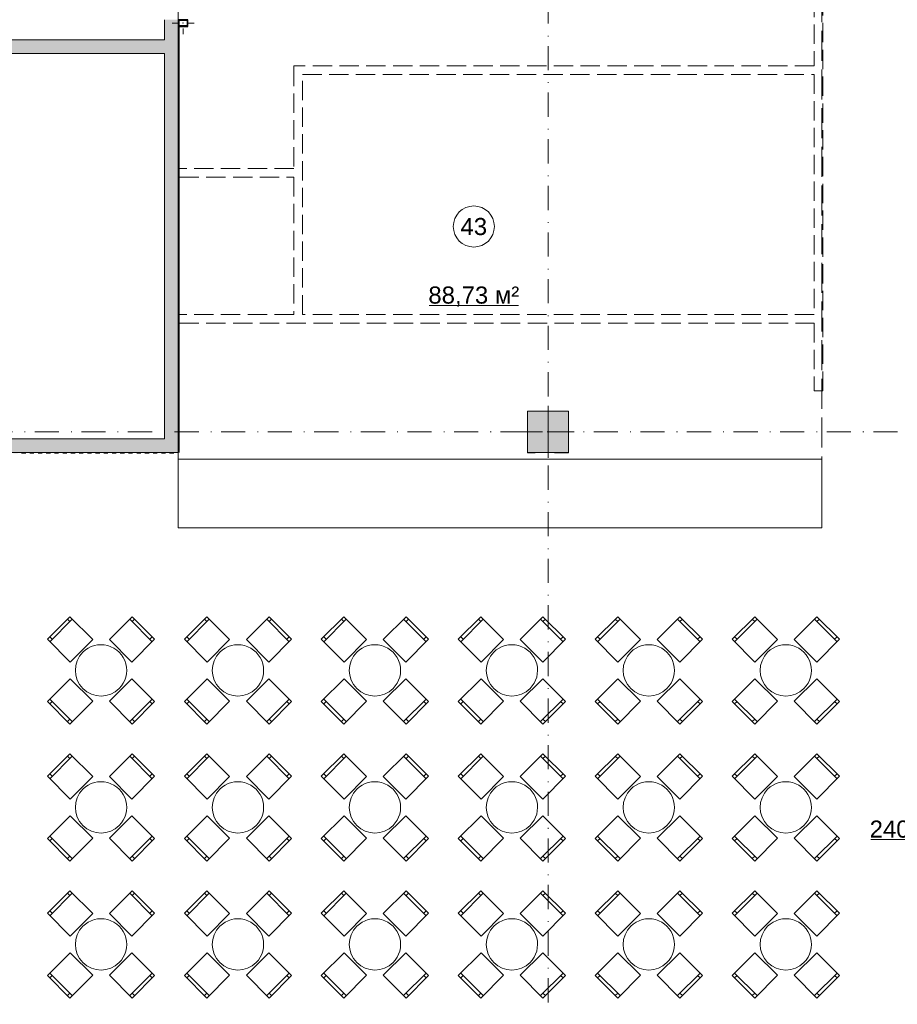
# Model space of a CAD drawing. Header units: millimetres. Extents: x 0 to 1184, y 0 to 836.
# Tile 71 of 86: x 184 to 313, y 546 to 690. Entities that reach past the tile are written whole.
import ezdxf
from ezdxf.xclip import XClip

# ---------------------------------------------------------------- set-up
doc = ezdxf.new("R2010")
doc.units = ezdxf.units.MM
doc.header["$MEASUREMENT"] = 0
doc.header["$XCLIPFRAME"] = 0
for name, pattern in [('Невидимая', [3.912222, 2.822222, -1.09]), ('Штриховая', [5.644444, 2.822222, -2.822222]), ('Штрихпунктирная', [6.702778, 3.527778, -1.763889, 0, -1.411111])]:
    doc.linetypes.add(name, pattern=pattern)
for name, color, linetype in [('Интерьер - конструкции мебели', 7, 'Continuous'), ('Интерьер - Мебель', 7, 'Continuous'), ('Конструктив - ГКЛ', 7, 'Continuous'), ('Конструктив - Колонны', 7, 'Continuous'), ('Конструктив - стены бассейнов жб нов', 7, 'Continuous'), ('Конструктив - Стены Блок 200 нов', 7, 'Continuous'), ('Конструктив - Стены Внутр сущ.', 7, 'Continuous'), ('УЛИЦА_Стойки стропильные', 7, 'Continuous'), ('Элемент Модели - Зона', 7, 'Continuous'), ('Элемент Модели - Оси', 7, 'Continuous')]:
    doc.layers.add(name, color=color, linetype=linetype)
doc.styles.add('СГЕНЕРИР_СТИЛЬ_3', font='txt')

# ---------------------------------------------------------------- blocks, each defined once
blk = doc.blocks.new('Чертеж_4_4', base_point=(-278.48, 89.56))
at = {"layer": 'Конструктив - ГКЛ', "linetype": 'Continuous', "lineweight": 0, "true_color": 0x000000}
for points in [[(207.52, 626.56), (207.64, 626.56), (207.64, 688.72), (207.52, 688.72)], [(207.6, 688.8), (207.64, 688.8), (207.64, 689.64), (207.6, 689.64)], [(82.62, 626.44), (83.27, 626.44), (83.27, 626.51), (83.87, 626.51), (83.87, 626.44), (84.47, 626.44), (84.47, 626.51), (85.07, 626.51), (85.07, 626.44), (85.67, 626.44), (85.67, 626.51), (86.27, 626.51), (86.27, 626.44), (86.87, 626.44), (86.87, 626.51), (87.47, 626.51), (87.47, 626.44), (88.07, 626.44), (88.07, 626.51), (88.67, 626.51), (88.67, 626.44), (89.27, 626.44), (89.27, 626.51), (89.87, 626.51), (89.87, 626.44), (90.47, 626.44), (90.47, 626.51), (91.07, 626.51), (91.07, 626.44), (91.67, 626.44), (91.67, 626.51), (92.27, 626.51), (92.27, 626.44), (92.87, 626.44), (92.87, 626.51), (93.47, 626.51), (93.47, 626.44), (94.07, 626.44), (94.07, 626.51), (94.67, 626.51), (94.67, 626.44), (95.27, 626.44), (95.27, 626.51), (95.87, 626.51), (95.87, 626.44), (96.47, 626.44), (96.47, 626.51), (97.07, 626.51), (97.07, 626.44), (97.67, 626.44), (97.67, 626.51), (98.27, 626.51), (98.27, 626.44), (98.87, 626.44), (98.87, 626.51), (99.47, 626.51), (99.47, 626.44), (100.07, 626.44), (100.07, 626.51), (100.67, 626.51), (100.67, 626.44), (101.27, 626.44), (101.27, 626.51), (101.87, 626.51), (101.87, 626.44), (102.47, 626.44), (102.47, 626.51), (103.07, 626.51), (103.07, 626.44), (103.67, 626.44), (103.67, 626.51), (104.27, 626.51), (104.27, 626.44), (104.87, 626.44), (104.87, 626.51), (105.47, 626.51), (105.47, 626.44), (106.07, 626.44), (106.07, 626.51), (106.67, 626.51), (106.67, 626.44), (107.27, 626.44), (107.27, 626.51), (107.87, 626.51), (107.87, 626.44), (157.65, 626.44), (157.65, 626.51), (158.25, 626.51), (158.25, 626.44), (158.85, 626.44), (158.85, 626.51), (159.45, 626.51), (159.45, 626.44), (160.05, 626.44), (160.05, 626.51), (160.65, 626.51), (160.65, 626.44), (161.25, 626.44), (161.25, 626.51), (161.85, 626.51), (161.85, 626.44), (162.45, 626.44), (162.45, 626.51), (163.05, 626.51), (163.05, 626.44), (163.65, 626.44), (163.65, 626.51), (164.25, 626.51), (164.25, 626.44), (164.85, 626.44), (164.85, 626.51), (165.45, 626.51), (165.45, 626.44), (166.05, 626.44), (166.05, 626.51), (166.65, 626.51), (166.65, 626.44), (167.25, 626.44), (167.25, 626.51), (167.85, 626.51), (167.85, 626.44), (168.45, 626.44), (168.45, 626.51), (169.05, 626.51), (169.05, 626.44), (169.65, 626.44), (169.65, 626.51), (170.25, 626.51), (170.25, 626.44), (182.85, 626.44), (182.85, 626.51), (183.45, 626.51), (183.45, 626.44), (184.05, 626.44), (184.05, 626.51), (184.65, 626.51), (184.65, 626.44), (185.25, 626.44), (185.25, 626.51), (185.85, 626.51), (185.85, 626.44), (186.45, 626.44), (186.45, 626.51), (187.05, 626.51), (187.05, 626.44), (187.65, 626.44), (187.65, 626.51), (188.25, 626.51), (188.25, 626.44), (188.85, 626.44), (188.85, 626.51), (189.45, 626.51), (189.45, 626.44), (190.05, 626.44), (190.05, 626.51), (190.65, 626.51), (190.65, 626.44), (191.25, 626.44), (191.25, 626.51), (191.85, 626.51), (191.85, 626.44), (192.45, 626.44), (192.45, 626.51), (193.05, 626.51), (193.05, 626.44), (193.65, 626.44), (193.65, 626.51), (194.25, 626.51), (194.25, 626.44), (194.85, 626.44), (194.85, 626.51), (195.45, 626.51), (195.45, 626.44), (196.05, 626.44), (196.05, 626.51), (196.65, 626.51), (196.65, 626.44), (197.25, 626.44), (197.25, 626.51), (197.85, 626.51), (197.85, 626.44), (198.45, 626.44), (198.45, 626.51), (199.05, 626.51), (199.05, 626.44), (199.65, 626.44), (199.65, 626.51), (200.25, 626.51), (200.25, 626.44), (200.85, 626.44), (200.85, 626.51), (201.45, 626.51), (201.45, 626.44), (202.05, 626.44), (202.05, 626.51), (202.65, 626.51), (202.65, 626.44), (203.25, 626.44), (203.25, 626.51), (203.85, 626.51), (203.85, 626.44), (204.45, 626.44), (204.45, 626.51), (205.05, 626.51), (205.05, 626.44), (205.65, 626.44), (205.65, 626.51), (206.25, 626.51), (206.25, 626.44), (206.85, 626.44), (206.85, 626.51), (207.45, 626.51), (207.45, 626.44), (207.52, 626.44), (207.52, 626.56), (82.62, 626.56)]]:
    blk.add_hatch(color=18, dxfattribs=at).paths.add_polyline_path(points)
at = {"layer": 'Конструктив - Колонны', "linetype": 'Continuous', "lineweight": 0, "true_color": 0x000000}
blk.add_hatch(color=18, dxfattribs=at).paths.add_polyline_path([(258.52, 626.56), (264.52, 626.56), (264.52, 632.56), (258.52, 632.56)])
at = {"layer": 'Конструктив - стены бассейнов жб нов', "linetype": 'Continuous', "lineweight": 0, "true_color": 0x000000}
blk.add_hatch(color=18, dxfattribs=at).paths.add_polyline_path([(82.62, 626.44), (83.27, 626.44), (83.27, 626.51), (83.87, 626.51), (83.87, 626.44), (84.47, 626.44), (84.47, 626.51), (85.07, 626.51), (85.07, 626.44), (85.67, 626.44), (85.67, 626.51), (86.27, 626.51), (86.27, 626.44), (86.87, 626.44), (86.87, 626.51), (87.47, 626.51), (87.47, 626.44), (88.07, 626.44), (88.07, 626.51), (88.67, 626.51), (88.67, 626.44), (89.27, 626.44), (89.27, 626.51), (89.87, 626.51), (89.87, 626.44), (90.47, 626.44), (90.47, 626.51), (91.07, 626.51), (91.07, 626.44), (91.67, 626.44), (91.67, 626.51), (92.27, 626.51), (92.27, 626.44), (92.87, 626.44), (92.87, 626.51), (93.47, 626.51), (93.47, 626.44), (94.07, 626.44), (94.07, 626.51), (94.67, 626.51), (94.67, 626.44), (95.27, 626.44), (95.27, 626.51), (95.87, 626.51), (95.87, 626.44), (96.47, 626.44), (96.47, 626.51), (97.07, 626.51), (97.07, 626.44), (97.67, 626.44), (97.67, 626.51), (98.27, 626.51), (98.27, 626.44), (98.87, 626.44), (98.87, 626.51), (99.47, 626.51), (99.47, 626.44), (100.07, 626.44), (100.07, 626.51), (100.67, 626.51), (100.67, 626.44), (101.27, 626.44), (101.27, 626.51), (101.87, 626.51), (101.87, 626.44), (102.47, 626.44), (102.47, 626.51), (103.07, 626.51), (103.07, 626.44), (103.67, 626.44), (103.67, 626.51), (104.27, 626.51), (104.27, 626.44), (104.87, 626.44), (104.87, 626.51), (105.47, 626.51), (105.47, 626.44), (106.07, 626.44), (106.07, 626.51), (106.67, 626.51), (106.67, 626.44), (107.27, 626.44), (107.27, 626.51), (107.87, 626.51), (107.87, 626.44), (157.65, 626.44), (157.65, 626.51), (158.25, 626.51), (158.25, 626.44), (158.85, 626.44), (158.85, 626.51), (159.45, 626.51), (159.45, 626.44), (160.05, 626.44), (160.05, 626.51), (160.65, 626.51), (160.65, 626.44), (161.25, 626.44), (161.25, 626.51), (161.85, 626.51), (161.85, 626.44), (162.45, 626.44), (162.45, 626.51), (163.05, 626.51), (163.05, 626.44), (163.65, 626.44), (163.65, 626.51), (164.25, 626.51), (164.25, 626.44), (164.85, 626.44), (164.85, 626.51), (165.45, 626.51), (165.45, 626.44), (166.05, 626.44), (166.05, 626.51), (166.65, 626.51), (166.65, 626.44), (167.25, 626.44), (167.25, 626.51), (167.85, 626.51), (167.85, 626.44), (168.45, 626.44), (168.45, 626.51), (169.05, 626.51), (169.05, 626.44), (169.65, 626.44), (169.65, 626.51), (170.25, 626.51), (170.25, 626.44), (182.85, 626.44), (182.85, 626.51), (183.45, 626.51), (183.45, 626.44), (184.05, 626.44), (184.05, 626.51), (184.65, 626.51), (184.65, 626.44), (185.25, 626.44), (185.25, 626.51), (185.85, 626.51), (185.85, 626.44), (186.45, 626.44), (186.45, 626.51), (187.05, 626.51), (187.05, 626.44), (187.65, 626.44), (187.65, 626.51), (188.25, 626.51), (188.25, 626.44), (188.85, 626.44), (188.85, 626.51), (189.45, 626.51), (189.45, 626.44), (190.05, 626.44), (190.05, 626.51), (190.65, 626.51), (190.65, 626.44), (191.25, 626.44), (191.25, 626.51), (191.85, 626.51), (191.85, 626.44), (192.45, 626.44), (192.45, 626.51), (193.05, 626.51), (193.05, 626.44), (193.65, 626.44), (193.65, 626.51), (194.25, 626.51), (194.25, 626.44), (194.85, 626.44), (194.85, 626.51), (195.45, 626.51), (195.45, 626.44), (196.05, 626.44), (196.05, 626.51), (196.65, 626.51), (196.65, 626.44), (197.25, 626.44), (197.25, 626.51), (197.85, 626.51), (197.85, 626.44), (198.45, 626.44), (198.45, 626.51), (199.05, 626.51), (199.05, 626.44), (199.65, 626.44), (199.65, 626.51), (200.25, 626.51), (200.25, 626.44), (200.85, 626.44), (200.85, 626.51), (201.45, 626.51), (201.45, 626.44), (202.05, 626.44), (202.05, 626.51), (202.65, 626.51), (202.65, 626.44), (203.25, 626.44), (203.25, 626.51), (203.85, 626.51), (203.85, 626.44), (204.45, 626.44), (204.45, 626.51), (205.05, 626.51), (205.05, 626.44), (205.65, 626.44), (205.65, 626.51), (206.25, 626.51), (206.25, 626.44), (206.85, 626.44), (206.85, 626.51), (207.45, 626.51), (207.45, 626.44), (207.52, 626.44), (207.52, 626.56), (82.62, 626.56)])
at = {"layer": 'Конструктив - Стены Внутр сущ.', "linetype": 'Continuous', "lineweight": 0, "true_color": 0x000000}
for points in [[(205.52, 628.56), (207.52, 628.56), (207.52, 689.72), (205.52, 689.72)], [(205.52, 686.79), (82.62, 686.79), (82.62, 684.79), (205.52, 684.79)], [(174.52, 628.56), (174.52, 626.56), (205.52, 626.56), (205.52, 628.56)], [(207.52, 628.56), (205.52, 628.56), (207.52, 626.56)], [(205.52, 628.56), (205.52, 626.56), (207.52, 626.56)]]:
    blk.add_hatch(color=18, dxfattribs=at).paths.add_polyline_path(points)
at = {"layer": 'УЛИЦА_Стойки стропильные', "linetype": 'Continuous', "lineweight": 0, "true_color": 0x000000}
h = blk.add_hatch(color=18, dxfattribs=at)
h.paths.add_polyline_path([(208.92, 688.72), (208.92, 689.72), (207.52, 689.72), (207.52, 688.72)])
h.paths.add_polyline_path([(208.84, 688.8), (207.6, 688.8), (207.6, 689.64), (208.84, 689.64)], flags=0)
at = {"layer": 'Интерьер - конструкции мебели', "color": 251, "linetype": 'Continuous', "lineweight": 15, "true_color": 0x575757, "flags": 128}
for points in [[(291.52, 625.56), (207.52, 625.56)], [(207.52, 615.56), (207.52, 625.56)], [(301.52, 625.56), (291.52, 625.56)], [(301.52, 615.56), (301.52, 625.56)], [(207.52, 615.56), (301.52, 615.56)]]:
    blk.add_lwpolyline(points, dxfattribs=at)
at = {"layer": 'Интерьер - конструкции мебели', "color": 7, "linetype": 'Continuous', "lineweight": 15, "flags": 128}
blk.add_lwpolyline([(301.52, 625.55), (207.52, 625.55), (207.52, 615.56), (301.52, 615.56)], close=True, dxfattribs=at)
at = {"layer": 'Интерьер - Мебель', "color": 7, "linetype": 'Continuous', "lineweight": 15}
for p, q in [((188.76, 598.93), (192.05, 602.22)), ((191.7, 601.87), (191.34, 602.22)), ((200.43, 602.22), (203.72, 598.93)), ((200.78, 601.87), (201.14, 602.22)), ((208.76, 598.93), (212.05, 602.22)), ((211.7, 601.87), (211.34, 602.22)), ((220.43, 602.22), (223.72, 598.93)), ((220.78, 601.87), (221.14, 602.22)), ((228.76, 598.93), (232.05, 602.22)), ((231.7, 601.87), (231.34, 602.22)), ((240.43, 602.22), (243.72, 598.93)), ((240.78, 601.87), (241.14, 602.22)), ((248.76, 598.93), (252.05, 602.22)), ((251.7, 601.87), (251.34, 602.22)), ((260.43, 602.22), (263.72, 598.93)), ((260.78, 601.87), (261.14, 602.22)), ((268.76, 598.93), (272.05, 602.22)), ((271.7, 601.87), (271.34, 602.22)), ((280.43, 602.22), (283.72, 598.93)), ((280.78, 601.87), (281.14, 602.22)), ((288.76, 598.93), (292.05, 602.22)), ((291.7, 601.87), (291.34, 602.22)), ((300.43, 602.22), (303.72, 598.93)), ((300.78, 601.87), (301.14, 602.22)), ((189.12, 599.28), (188.76, 599.64)), ((203.36, 599.28), (203.72, 599.64)), ((209.12, 599.28), (208.76, 599.64)), ((223.36, 599.28), (223.72, 599.64)), ((229.12, 599.28), (228.76, 599.64)), ((243.36, 599.28), (243.72, 599.64)), ((249.12, 599.28), (248.76, 599.64)), ((263.36, 599.28), (263.72, 599.64)), ((269.12, 599.28), (268.76, 599.64)), ((283.36, 599.28), (283.72, 599.64)), ((289.12, 599.28), (288.76, 599.64)), ((303.36, 599.28), (303.72, 599.64)), ((192.05, 587.26), (188.76, 590.55)), ((189.12, 590.2), (188.76, 589.84)), ((203.72, 590.55), (200.43, 587.26)), ((203.36, 590.2), (203.72, 589.84)), ((212.05, 587.26), (208.76, 590.55)), ((209.12, 590.2), (208.76, 589.84)), ((223.72, 590.55), (220.43, 587.26)), ((223.36, 590.2), (223.72, 589.84)), ((232.05, 587.26), (228.76, 590.55)), ((229.12, 590.2), (228.76, 589.84)), ((243.72, 590.55), (240.43, 587.26)), ((243.36, 590.2), (243.72, 589.84)), ((252.05, 587.26), (248.76, 590.55)), ((249.12, 590.2), (248.76, 589.84)), ((263.72, 590.55), (260.43, 587.26)), ((263.36, 590.2), (263.72, 589.84)), ((272.05, 587.26), (268.76, 590.55)), ((269.12, 590.2), (268.76, 589.84)), ((283.72, 590.55), (280.43, 587.26)), ((283.36, 590.2), (283.72, 589.84)), ((292.05, 587.26), (288.76, 590.55)), ((289.12, 590.2), (288.76, 589.84)), ((303.72, 590.55), (300.43, 587.26)), ((303.36, 590.2), (303.72, 589.84)), ((191.7, 587.62), (191.34, 587.26)), ((200.78, 587.62), (201.14, 587.26)), ((211.7, 587.62), (211.34, 587.26)), ((220.78, 587.62), (221.14, 587.26)), ((231.7, 587.62), (231.34, 587.26)), ((240.78, 587.62), (241.14, 587.26)), ((251.7, 587.62), (251.34, 587.26)), ((260.78, 587.62), (261.14, 587.26)), ((271.7, 587.62), (271.34, 587.26)), ((280.78, 587.62), (281.14, 587.26)), ((291.7, 587.62), (291.34, 587.26)), ((300.78, 587.62), (301.14, 587.26)), ((188.76, 578.93), (192.05, 582.22)), ((191.7, 581.87), (191.34, 582.22)), ((200.43, 582.22), (203.72, 578.93)), ((200.78, 581.87), (201.14, 582.22)), ((208.76, 578.93), (212.05, 582.22)), ((211.7, 581.87), (211.34, 582.22)), ((220.43, 582.22), (223.72, 578.93)), ((220.78, 581.87), (221.14, 582.22)), ((228.76, 578.93), (232.05, 582.22)), ((231.7, 581.87), (231.34, 582.22)), ((240.43, 582.22), (243.72, 578.93)), ((240.78, 581.87), (241.14, 582.22)), ((248.76, 578.93), (252.05, 582.22)), ((251.7, 581.87), (251.34, 582.22)), ((260.43, 582.22), (263.72, 578.93)), ((260.78, 581.87), (261.14, 582.22)), ((268.76, 578.93), (272.05, 582.22)), ((271.7, 581.87), (271.34, 582.22)), ((280.43, 582.22), (283.72, 578.93)), ((280.78, 581.87), (281.14, 582.22)), ((288.76, 578.93), (292.05, 582.22)), ((291.7, 581.87), (291.34, 582.22)), ((300.43, 582.22), (303.72, 578.93)), ((300.78, 581.87), (301.14, 582.22)), ((189.12, 579.28), (188.76, 579.64)), ((203.36, 579.28), (203.72, 579.64)), ((209.12, 579.28), (208.76, 579.64)), ((223.36, 579.28), (223.72, 579.64)), ((229.12, 579.28), (228.76, 579.64)), ((243.36, 579.28), (243.72, 579.64)), ((249.12, 579.28), (248.76, 579.64)), ((263.36, 579.28), (263.72, 579.64)), ((269.12, 579.28), (268.76, 579.64)), ((283.36, 579.28), (283.72, 579.64)), ((289.12, 579.28), (288.76, 579.64)), ((303.36, 579.28), (303.72, 579.64)), ((192.05, 567.26), (188.76, 570.55)), ((189.12, 570.2), (188.76, 569.84)), ((203.72, 570.55), (200.43, 567.26)), ((203.36, 570.2), (203.72, 569.84)), ((212.05, 567.26), (208.76, 570.55)), ((209.12, 570.2), (208.76, 569.84)), ((223.72, 570.55), (220.43, 567.26)), ((223.36, 570.2), (223.72, 569.84)), ((232.05, 567.26), (228.76, 570.55)), ((229.12, 570.2), (228.76, 569.84)), ((243.72, 570.55), (240.43, 567.26)), ((243.36, 570.2), (243.72, 569.84)), ((252.05, 567.26), (248.76, 570.55)), ((249.12, 570.2), (248.76, 569.84)), ((263.72, 570.55), (260.43, 567.26)), ((263.36, 570.2), (263.72, 569.84)), ((272.05, 567.26), (268.76, 570.55)), ((269.12, 570.2), (268.76, 569.84)), ((283.72, 570.55), (280.43, 567.26)), ((283.36, 570.2), (283.72, 569.84)), ((292.05, 567.26), (288.76, 570.55)), ((289.12, 570.2), (288.76, 569.84)), ((303.72, 570.55), (300.43, 567.26)), ((303.36, 570.2), (303.72, 569.84)), ((191.7, 567.62), (191.34, 567.26)), ((200.78, 567.62), (201.14, 567.26)), ((211.7, 567.62), (211.34, 567.26)), ((220.78, 567.62), (221.14, 567.26)), ((231.7, 567.62), (231.34, 567.26)), ((240.78, 567.62), (241.14, 567.26)), ((251.7, 567.62), (251.34, 567.26)), ((260.78, 567.62), (261.14, 567.26)), ((271.7, 567.62), (271.34, 567.26)), ((280.78, 567.62), (281.14, 567.26)), ((291.7, 567.62), (291.34, 567.26)), ((300.78, 567.62), (301.14, 567.26)), ((188.76, 558.93), (192.05, 562.22)), ((191.7, 561.87), (191.34, 562.22)), ((200.43, 562.22), (203.72, 558.93)), ((200.78, 561.87), (201.14, 562.22)), ((208.76, 558.93), (212.05, 562.22)), ((211.7, 561.87), (211.34, 562.22)), ((220.43, 562.22), (223.72, 558.93)), ((220.78, 561.87), (221.14, 562.22)), ((228.76, 558.93), (232.05, 562.22)), ((231.7, 561.87), (231.34, 562.22)), ((240.43, 562.22), (243.72, 558.93)), ((240.78, 561.87), (241.14, 562.22)), ((248.76, 558.93), (252.05, 562.22)), ((251.7, 561.87), (251.34, 562.22)), ((260.43, 562.22), (263.72, 558.93)), ((260.78, 561.87), (261.14, 562.22)), ((268.76, 558.93), (272.05, 562.22)), ((271.7, 561.87), (271.34, 562.22)), ((280.43, 562.22), (283.72, 558.93)), ((280.78, 561.87), (281.14, 562.22)), ((288.76, 558.93), (292.05, 562.22)), ((291.7, 561.87), (291.34, 562.22)), ((300.43, 562.22), (303.72, 558.93)), ((300.78, 561.87), (301.14, 562.22)), ((189.12, 559.28), (188.76, 559.64)), ((203.36, 559.28), (203.72, 559.64)), ((209.12, 559.28), (208.76, 559.64)), ((223.36, 559.28), (223.72, 559.64)), ((229.12, 559.28), (228.76, 559.64)), ((243.36, 559.28), (243.72, 559.64)), ((249.12, 559.28), (248.76, 559.64)), ((263.36, 559.28), (263.72, 559.64)), ((269.12, 559.28), (268.76, 559.64)), ((283.36, 559.28), (283.72, 559.64)), ((289.12, 559.28), (288.76, 559.64)), ((303.36, 559.28), (303.72, 559.64)), ((192.05, 547.26), (188.76, 550.55)), ((203.72, 550.55), (200.43, 547.26)), ((212.05, 547.26), (208.76, 550.55)), ((223.72, 550.55), (220.43, 547.26)), ((232.05, 547.26), (228.76, 550.55)), ((243.72, 550.55), (240.43, 547.26)), ((252.05, 547.26), (248.76, 550.55)), ((263.72, 550.55), (260.43, 547.26)), ((272.05, 547.26), (268.76, 550.55)), ((283.72, 550.55), (280.43, 547.26)), ((292.05, 547.26), (288.76, 550.55)), ((303.72, 550.55), (300.43, 547.26)), ((189.12, 550.2), (188.76, 549.84)), ((203.36, 550.2), (203.72, 549.84)), ((209.12, 550.2), (208.76, 549.84)), ((223.36, 550.2), (223.72, 549.84)), ((229.12, 550.2), (228.76, 549.84)), ((243.36, 550.2), (243.72, 549.84)), ((249.12, 550.2), (248.76, 549.84)), ((263.36, 550.2), (263.72, 549.84)), ((269.12, 550.2), (268.76, 549.84)), ((283.36, 550.2), (283.72, 549.84)), ((289.12, 550.2), (288.76, 549.84)), ((303.36, 550.2), (303.72, 549.84)), ((191.7, 547.62), (191.34, 547.26)), ((200.78, 547.62), (201.14, 547.26)), ((211.7, 547.62), (211.34, 547.26)), ((220.78, 547.62), (221.14, 547.26)), ((231.7, 547.62), (231.34, 547.26)), ((240.78, 547.62), (241.14, 547.26)), ((251.7, 547.62), (251.34, 547.26)), ((260.78, 547.62), (261.14, 547.26)), ((271.7, 547.62), (271.34, 547.26)), ((280.78, 547.62), (281.14, 547.26)), ((291.7, 547.62), (291.34, 547.26)), ((300.78, 547.62), (301.14, 547.26))]:
    blk.add_line(p, q, dxfattribs=at)
at = {"layer": 'Интерьер - Мебель', "color": 7, "linetype": 'Continuous', "lineweight": 15, "flags": 128}
for points in [[(191.73, 595.96), (195.02, 599.25), (191.7, 602.57), (188.41, 599.28)], [(197.46, 599.25), (200.75, 595.96), (204.07, 599.28), (200.78, 602.57)], [(211.73, 595.96), (215.02, 599.25), (211.7, 602.57), (208.41, 599.28)], [(217.46, 599.25), (220.75, 595.96), (224.07, 599.28), (220.78, 602.57)], [(231.73, 595.96), (235.02, 599.25), (231.7, 602.57), (228.41, 599.28)], [(237.46, 599.25), (240.75, 595.96), (244.07, 599.28), (240.78, 602.57)], [(251.73, 595.96), (255.02, 599.25), (251.7, 602.57), (248.41, 599.28)], [(257.46, 599.25), (260.75, 595.96), (264.07, 599.28), (260.78, 602.57)], [(271.73, 595.96), (275.02, 599.25), (271.7, 602.57), (268.41, 599.28)], [(277.46, 599.25), (280.75, 595.96), (284.07, 599.28), (280.78, 602.57)], [(291.73, 595.96), (295.02, 599.25), (291.7, 602.57), (288.41, 599.28)], [(297.46, 599.25), (300.75, 595.96), (304.07, 599.28), (300.78, 602.57)], [(195.02, 590.23), (191.73, 593.52), (188.41, 590.2), (191.7, 586.91)], [(200.75, 593.52), (197.46, 590.23), (200.78, 586.91), (204.07, 590.2)], [(215.02, 590.23), (211.73, 593.52), (208.41, 590.2), (211.7, 586.91)], [(220.75, 593.52), (217.46, 590.23), (220.78, 586.91), (224.07, 590.2)], [(235.02, 590.23), (231.73, 593.52), (228.41, 590.2), (231.7, 586.91)], [(240.75, 593.52), (237.46, 590.23), (240.78, 586.91), (244.07, 590.2)], [(255.02, 590.23), (251.73, 593.52), (248.41, 590.2), (251.7, 586.91)], [(260.75, 593.52), (257.46, 590.23), (260.78, 586.91), (264.07, 590.2)], [(275.02, 590.23), (271.73, 593.52), (268.41, 590.2), (271.7, 586.91)], [(280.75, 593.52), (277.46, 590.23), (280.78, 586.91), (284.07, 590.2)], [(295.02, 590.23), (291.73, 593.52), (288.41, 590.2), (291.7, 586.91)], [(300.75, 593.52), (297.46, 590.23), (300.78, 586.91), (304.07, 590.2)], [(191.73, 575.96), (195.02, 579.25), (191.7, 582.57), (188.41, 579.28)], [(197.46, 579.25), (200.75, 575.96), (204.07, 579.28), (200.78, 582.57)], [(211.73, 575.96), (215.02, 579.25), (211.7, 582.57), (208.41, 579.28)], [(217.46, 579.25), (220.75, 575.96), (224.07, 579.28), (220.78, 582.57)], [(231.73, 575.96), (235.02, 579.25), (231.7, 582.57), (228.41, 579.28)], [(237.46, 579.25), (240.75, 575.96), (244.07, 579.28), (240.78, 582.57)], [(251.73, 575.96), (255.02, 579.25), (251.7, 582.57), (248.41, 579.28)], [(257.46, 579.25), (260.75, 575.96), (264.07, 579.28), (260.78, 582.57)], [(271.73, 575.96), (275.02, 579.25), (271.7, 582.57), (268.41, 579.28)], [(277.46, 579.25), (280.75, 575.96), (284.07, 579.28), (280.78, 582.57)], [(291.73, 575.96), (295.02, 579.25), (291.7, 582.57), (288.41, 579.28)], [(297.46, 579.25), (300.75, 575.96), (304.07, 579.28), (300.78, 582.57)], [(195.02, 570.23), (191.73, 573.52), (188.41, 570.2), (191.7, 566.91)], [(200.75, 573.52), (197.46, 570.23), (200.78, 566.91), (204.07, 570.2)], [(215.02, 570.23), (211.73, 573.52), (208.41, 570.2), (211.7, 566.91)], [(220.75, 573.52), (217.46, 570.23), (220.78, 566.91), (224.07, 570.2)], [(235.02, 570.23), (231.73, 573.52), (228.41, 570.2), (231.7, 566.91)], [(240.75, 573.52), (237.46, 570.23), (240.78, 566.91), (244.07, 570.2)], [(255.02, 570.23), (251.73, 573.52), (248.41, 570.2), (251.7, 566.91)], [(260.75, 573.52), (257.46, 570.23), (260.78, 566.91), (264.07, 570.2)], [(275.02, 570.23), (271.73, 573.52), (268.41, 570.2), (271.7, 566.91)], [(280.75, 573.52), (277.46, 570.23), (280.78, 566.91), (284.07, 570.2)], [(295.02, 570.23), (291.73, 573.52), (288.41, 570.2), (291.7, 566.91)], [(300.75, 573.52), (297.46, 570.23), (300.78, 566.91), (304.07, 570.2)], [(191.73, 555.96), (195.02, 559.25), (191.7, 562.57), (188.41, 559.28)], [(197.46, 559.25), (200.75, 555.96), (204.07, 559.28), (200.78, 562.57)], [(211.73, 555.96), (215.02, 559.25), (211.7, 562.57), (208.41, 559.28)], [(217.46, 559.25), (220.75, 555.96), (224.07, 559.28), (220.78, 562.57)], [(231.73, 555.96), (235.02, 559.25), (231.7, 562.57), (228.41, 559.28)], [(237.46, 559.25), (240.75, 555.96), (244.07, 559.28), (240.78, 562.57)], [(251.73, 555.96), (255.02, 559.25), (251.7, 562.57), (248.41, 559.28)], [(257.46, 559.25), (260.75, 555.96), (264.07, 559.28), (260.78, 562.57)], [(271.73, 555.96), (275.02, 559.25), (271.7, 562.57), (268.41, 559.28)], [(277.46, 559.25), (280.75, 555.96), (284.07, 559.28), (280.78, 562.57)], [(291.73, 555.96), (295.02, 559.25), (291.7, 562.57), (288.41, 559.28)], [(297.46, 559.25), (300.75, 555.96), (304.07, 559.28), (300.78, 562.57)], [(195.02, 550.23), (191.73, 553.52), (188.41, 550.2), (191.7, 546.91)], [(200.75, 553.52), (197.46, 550.23), (200.78, 546.91), (204.07, 550.2)], [(215.02, 550.23), (211.73, 553.52), (208.41, 550.2), (211.7, 546.91)], [(220.75, 553.52), (217.46, 550.23), (220.78, 546.91), (224.07, 550.2)], [(235.02, 550.23), (231.73, 553.52), (228.41, 550.2), (231.7, 546.91)], [(240.75, 553.52), (237.46, 550.23), (240.78, 546.91), (244.07, 550.2)], [(255.02, 550.23), (251.73, 553.52), (248.41, 550.2), (251.7, 546.91)], [(260.75, 553.52), (257.46, 550.23), (260.78, 546.91), (264.07, 550.2)], [(275.02, 550.23), (271.73, 553.52), (268.41, 550.2), (271.7, 546.91)], [(280.75, 553.52), (277.46, 550.23), (280.78, 546.91), (284.07, 550.2)], [(295.02, 550.23), (291.73, 553.52), (288.41, 550.2), (291.7, 546.91)], [(300.75, 553.52), (297.46, 550.23), (300.78, 546.91), (304.07, 550.2)]]:
    blk.add_lwpolyline(points, close=True, dxfattribs=at)
for points in [[(193.59, 597.39, 1), (198.89, 592.09, 1)], [(213.59, 597.39, 1), (218.89, 592.09, 1)], [(233.59, 597.39, 1), (238.89, 592.09, 1)], [(253.59, 597.39, 1), (258.89, 592.09, 1)], [(273.59, 597.39, 1), (278.89, 592.09, 1)], [(293.59, 597.39, 1), (298.89, 592.09, 1)], [(193.59, 577.39, 1), (198.89, 572.09, 1)], [(213.59, 577.39, 1), (218.89, 572.09, 1)], [(233.59, 577.39, 1), (238.89, 572.09, 1)], [(253.59, 577.39, 1), (258.89, 572.09, 1)], [(273.59, 577.39, 1), (278.89, 572.09, 1)], [(293.59, 577.39, 1), (298.89, 572.09, 1)], [(193.59, 557.39, 1), (198.89, 552.09, 1)], [(213.59, 557.39, 1), (218.89, 552.09, 1)], [(233.59, 557.39, 1), (238.89, 552.09, 1)], [(253.59, 557.39, 1), (258.89, 552.09, 1)], [(273.59, 557.39, 1), (278.89, 552.09, 1)], [(293.59, 557.39, 1), (298.89, 552.09, 1)]]:
    blk.add_lwpolyline(points, format="xyb", close=True, dxfattribs=at)
at = {"layer": 'Конструктив - ГКЛ', "color": 251, "linetype": 'Continuous', "lineweight": 20, "true_color": 0x575757, "flags": 128}
for points in [[(207.52, 688.72), (207.52, 626.56)], [(207.64, 688.8), (207.64, 689.64)], [(207.64, 626.56), (207.64, 688.72)], [(207.52, 626.56), (174.52, 626.56)], [(184.65, 626.44), (185.25, 626.44)], [(185.85, 626.44), (186.45, 626.44)], [(187.05, 626.44), (187.65, 626.44)], [(188.25, 626.44), (188.85, 626.44)], [(189.45, 626.44), (190.05, 626.44)], [(190.65, 626.44), (191.25, 626.44)], [(191.85, 626.44), (192.45, 626.44)], [(193.05, 626.44), (193.65, 626.44)], [(194.25, 626.44), (194.85, 626.44)], [(195.45, 626.44), (196.05, 626.44)], [(196.65, 626.44), (197.25, 626.44)], [(197.85, 626.44), (198.45, 626.44)], [(199.05, 626.44), (199.65, 626.44)], [(200.25, 626.44), (200.85, 626.44)], [(201.45, 626.44), (202.05, 626.44)], [(202.65, 626.44), (203.25, 626.44)], [(203.85, 626.44), (204.45, 626.44)], [(205.05, 626.44), (205.65, 626.44)], [(206.25, 626.44), (206.85, 626.44)], [(207.45, 626.44), (207.52, 626.44)]]:
    blk.add_lwpolyline(points, dxfattribs=at)
at = {"layer": 'Конструктив - Колонны', "color": 251, "linetype": 'Continuous', "lineweight": 5, "true_color": 0x575757}
for p, q in [((261.52, 630.36), (261.52, 633.36)), ((260.72, 629.56), (257.72, 629.56)), ((262.32, 629.56), (265.32, 629.56)), ((261.52, 628.76), (261.52, 625.76))]:
    blk.add_line(p, q, dxfattribs=at)
at = {"layer": 'Конструктив - Колонны', "color": 251, "linetype": 'Continuous', "lineweight": 15, "true_color": 0x575757, "flags": 128}
blk.add_lwpolyline([(258.52, 626.56), (264.52, 626.56), (264.52, 632.56), (258.52, 632.56)], close=True, dxfattribs=at)
at = {"layer": 'Конструктив - Колонны', "color": 251, "linetype": 'Continuous', "lineweight": 5, "true_color": 0x575757}
blk.add_point((261.52, 629.56), dxfattribs=at)
at = {"layer": 'Конструктив - стены бассейнов жб нов', "color": 251, "linetype": 'Continuous', "lineweight": 20, "true_color": 0x575757, "flags": 128}
for points in [[(207.52, 626.56), (174.52, 626.56)], [(184.65, 626.44), (185.25, 626.44)], [(185.85, 626.44), (186.45, 626.44)], [(187.05, 626.44), (187.65, 626.44)], [(188.25, 626.44), (188.85, 626.44)], [(189.45, 626.44), (190.05, 626.44)], [(190.65, 626.44), (191.25, 626.44)], [(191.85, 626.44), (192.45, 626.44)], [(193.05, 626.44), (193.65, 626.44)], [(194.25, 626.44), (194.85, 626.44)], [(195.45, 626.44), (196.05, 626.44)], [(196.65, 626.44), (197.25, 626.44)], [(197.85, 626.44), (198.45, 626.44)], [(199.05, 626.44), (199.65, 626.44)], [(200.25, 626.44), (200.85, 626.44)], [(201.45, 626.44), (202.05, 626.44)], [(202.65, 626.44), (203.25, 626.44)], [(203.85, 626.44), (204.45, 626.44)], [(205.05, 626.44), (205.65, 626.44)], [(206.25, 626.44), (206.85, 626.44)], [(207.45, 626.44), (207.52, 626.44)]]:
    blk.add_lwpolyline(points, dxfattribs=at)
at = {"layer": 'Конструктив - Стены Блок 200 нов', "color": 251, "linetype": 'Невидимая', "lineweight": 20, "true_color": 0x575757, "flags": 128}
for points in [[(300.4, 720.31), (300.4, 682.99)], [(301.65, 635.56), (301.65, 720.31)], [(224.4, 682.99), (224.4, 682.86)], [(300.4, 682.99), (224.4, 682.99)], [(224.4, 682.86), (224.4, 667.99)], [(225.65, 681.74), (300.4, 681.74)], [(225.65, 646.69), (225.65, 681.74)], [(300.4, 681.74), (300.4, 646.69)], [(207.64, 667.99), (207.64, 667.86)], [(207.64, 667.86), (207.64, 666.86)], [(207.64, 666.86), (207.64, 666.74)], [(224.4, 667.99), (207.69, 667.99)], [(207.69, 666.74), (224.4, 666.74)], [(224.4, 666.74), (224.4, 646.69)], [(207.64, 646.56), (207.64, 646.69)], [(207.64, 645.56), (207.64, 646.56)], [(207.64, 645.44), (207.64, 645.56)], [(224.4, 646.69), (207.69, 646.69)], [(207.69, 645.44), (300.4, 645.44)], [(300.4, 646.69), (225.65, 646.69)], [(300.4, 645.44), (300.4, 635.56)], [(300.52, 635.56), (300.4, 635.56)], [(301.52, 635.56), (300.52, 635.56)], [(301.65, 635.56), (301.52, 635.56)]]:
    blk.add_lwpolyline(points, dxfattribs=at)
at = {"layer": 'Конструктив - Стены Внутр сущ.', "color": 251, "linetype": 'Continuous', "lineweight": 20, "true_color": 0x575757, "flags": 128}
for points in [[(205.52, 689.72), (205.52, 686.79)], [(207.52, 628.56), (207.52, 688.72)], [(205.52, 686.79), (82.62, 686.79)], [(82.62, 684.79), (205.52, 684.79)], [(205.52, 684.79), (205.52, 628.56)], [(205.52, 628.56), (174.52, 628.56)], [(207.52, 626.56), (207.52, 628.56)], [(174.52, 626.56), (207.52, 626.56)]]:
    blk.add_lwpolyline(points, dxfattribs=at)
at = {"layer": 'УЛИЦА_Стойки стропильные', "color": 251, "linetype": 'Continuous', "lineweight": 5, "true_color": 0x575757}
for p, q in [((207.42, 689.22), (206.62, 689.22)), ((208.22, 688.42), (208.22, 687.62)), ((209.02, 689.22), (209.82, 689.22))]:
    blk.add_line(p, q, dxfattribs=at)
at = {"layer": 'УЛИЦА_Стойки стропильные', "color": 251, "linetype": 'Continuous', "lineweight": 30, "true_color": 0x575757, "flags": 128}
for points in [[(208.92, 688.72), (208.92, 689.72), (207.52, 689.72), (207.52, 688.72)], [(208.84, 688.8), (207.6, 688.8), (207.6, 689.64), (208.84, 689.64)]]:
    blk.add_lwpolyline(points, close=True, dxfattribs=at)
at = {"layer": 'УЛИЦА_Стойки стропильные', "color": 251, "linetype": 'Continuous', "lineweight": 5, "true_color": 0x575757}
blk.add_point((208.22, 689.22), dxfattribs=at)
at = {"layer": 'Элемент Модели - Зона', "color": 7, "linetype": 'Continuous', "lineweight": 15}
for p, q in [((244.18, 648), (257.19, 648)), ((308.64, 570.05), (323.54, 570.05))]:
    blk.add_line(p, q, dxfattribs=at)
at = {"layer": 'Элемент Модели - Зона', "color": 7, "linetype": 'Штриховая', "lineweight": 15, "flags": 128}
for points in [[(82.62, 541.14), (82.62, 539.14), (83.02, 539.14), (83.02, 542.56), (89.02, 542.56), (89.02, 539.56), (168.52, 539.56), (168.52, 542.56), (174.52, 542.56), (174.52, 539.56), (258.52, 539.56), (258.52, 542.56), (264.52, 542.56), (264.52, 539.14), (331.77, 539.14), (331.77, 631.69), (331.88, 631.69), (331.88, 686.86), (327.32, 686.86), (327.32, 720.36), (324.52, 720.36), (324.52, 722.76), (348.32, 722.76), (348.32, 734.56), (280.72, 734.56), (280.72, 722.76), (309.52, 722.76), (309.52, 720.36), (301.52, 720.36), (301.52, 615.56), (207.52, 615.56), (207.52, 626.56), (82.62, 626.56), (82.62, 626.06)], [(207.52, 615.56), (301.52, 615.56), (301.52, 720.36), (258.52, 720.36), (207.52, 720.36)], [(258.52, 632.56), (264.52, 632.56), (264.52, 626.51), (258.52, 626.51)]]:
    blk.add_lwpolyline(points, close=True, dxfattribs=at)
at = {"layer": 'Элемент Модели - Зона', "color": 7, "linetype": 'Continuous', "lineweight": 15, "flags": 128}
blk.add_lwpolyline([(253.68, 659.53, 1), (247.68, 659.53, 1)], format="xyb", close=True, dxfattribs=at)
at = {"layer": 'Элемент Модели - Оси', "color": 7, "linetype": 'Штрихпунктирная', "lineweight": 15}
for p, q in [((261.52, 828.73), (261.52, 151.77)), ((57.32, 629.56), (1181.05, 629.56))]:
    blk.add_line(p, q, dxfattribs=at)
at = {"layer": 'Элемент Модели - Зона', "color": 7, "linetype": 'Continuous', "lineweight": 15, "char_height": 2.5, "attachment_point": 5, "style": 'СГЕНЕРИР_СТИЛЬ_3'}
for s, insert in [('\\A1;{\\pqc;\\fArial|b0|i0|c204|p38;43}', (250.68, 659.51)), ('\\A1;{\\pqc;\\fArial|b0|i0|c204|p38;88,73 м²}', (250.68, 649.29)), ('\\A1;{\\pqc;\\fArial|b0|i0|c204|p38;240,93 м²}', (316.09, 571.34))]:
    blk.add_mtext(s, dxfattribs=dict(at, insert=insert))

msp = doc.modelspace()

# ---------------------------------------------------------------- block references
at = {"color": 161, "linetype": 'Continuous', "lineweight": 40, "true_color": 0x83aefe}
ref = msp.add_blockref('Чертеж_4_4', (-278.48, 89.56), dxfattribs=at)
XClip(ref).set_block_clipping_path([(57.3201676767, 151.7660533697), (1181.0522393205, 828.727105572)])

doc.saveas('drawing.dxf')
